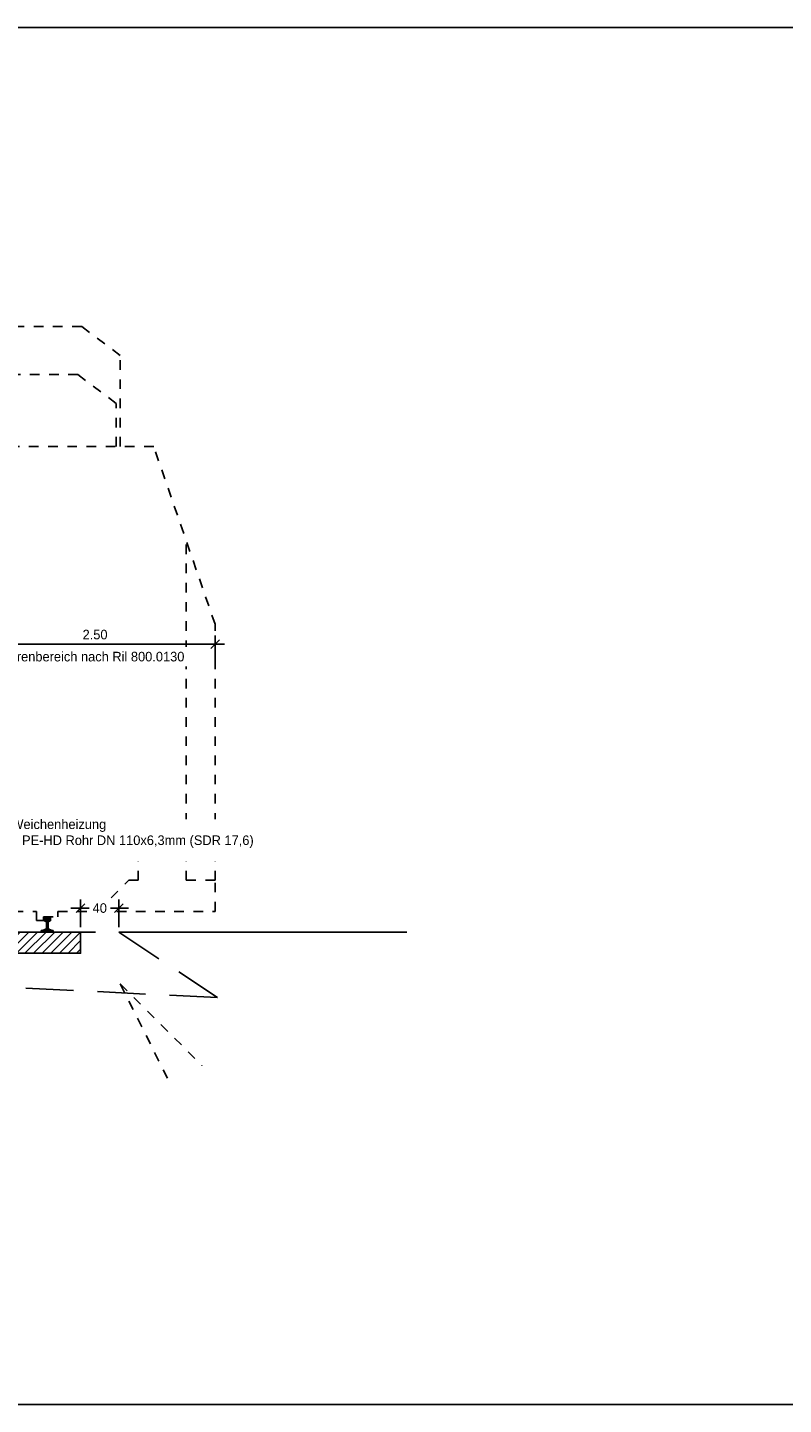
# Model space of a CAD drawing. Header units: metres. Extents: x -8 to 484, y -254 to 116.
# Tile 72 of 172: x 15.5 to 23.39, y 58.05 to 72.4. Entities that reach past the tile are written whole.
import ezdxf
from ezdxf import colors
from ezdxf.entities.mleader import LeaderData, LeaderLine
from ezdxf.math import Vec2, Vec3

# ---------------------------------------------------------------- set-up
doc = ezdxf.new("R2010")
doc.units = ezdxf.units.M
doc.linetypes.add('STRICHLINIE', pattern=[0.75, 0.5, -0.25])
doc.linetypes.add('STRICHPUNKT', pattern=[25.4, 12.7, -6.35, 0, -6.35])
doc.layers.add('GTU_A_Ansichtsfenster', color=6, linetype='Continuous', plot=False)
for name, color, linetype in [('GTU_A_Druckbereich', 7, 'STRICHPUNKT'), ('GTU_A_Lichtraumprofil', 252, 'Continuous'), ('GTU_B', 253, 'Continuous'), ('GTU_B_Bemaßung', 253, 'Continuous'), ('GTU_P_Beschriftung', 1, 'Continuous')]:
    doc.layers.add(name, color=color, linetype=linetype)
doc.styles.add('PROVI', font='PROVI.SHX')
doc.dimstyles.new('1zu50', dxfattribs={"dimscale": 0.5, "dimtxt": 0.2, "dimasz": 0.18, "dimexe": 0.18, "dimexo": 0.02, "dimgap": 0.09, "dimtad": 0, "dimtih": 1, "dimtoh": 1, "dimzin": 4, "dimdsep": 46, "dimtxsty": 'PROVI', "dimblk1": 'OBLIQUE', "dimblk2": 'OBLIQUE', "dimsah": 1, "dimcen": 0.3, "dimdle": 0.2, "dimclrd": 256, "dimclre": 256, "dimclrt": 256, "dimadec": 0, "dimazin": 0, "dimtfac": 1, "dimtdec": 4, "dimtofl": 0, "dimtmove": 2, "dimatfit": 3, "dimldrblk": 'NONE', "dimfxl": 0.4, "dimfxlon": 1, "dimtfill": 1, "dimtfillclr": 256, "dimtolj": 1, "dimtzin": 0, "dimlwd": -1, "dimlwe": -1, "dimarcsym": 0})
doc.dimstyles.new('1zu50 (cm)', dxfattribs={"dimscale": 0.5, "dimtxt": 0.2, "dimasz": 0.18, "dimexe": 0.18, "dimexo": 0.02, "dimgap": 0.09, "dimtad": 0, "dimtih": 1, "dimtoh": 1, "dimdec": 0, "dimlfac": 100, "dimzin": 4, "dimdsep": 46, "dimtxsty": 'PROVI', "dimblk1": 'OBLIQUE', "dimblk2": 'OBLIQUE', "dimsah": 1, "dimcen": 0.3, "dimdle": 0.2, "dimclrd": 256, "dimclre": 256, "dimclrt": 256, "dimadec": 0, "dimazin": 0, "dimtfac": 1, "dimtdec": 4, "dimtofl": 0, "dimtmove": 2, "dimatfit": 3, "dimldrblk": 'NONE', "dimfxl": 0.4, "dimfxlon": 1, "dimtfill": 1, "dimtfillclr": 256, "dimtolj": 1, "dimtzin": 0, "dimlwd": -1, "dimlwe": -1, "dimarcsym": 0})

# ---------------------------------------------------------------- blocks, each defined once
blk = doc.blocks.new('Lira_250m GC mit_Ola')
at = {"layer": 'GTU_A_Lichtraumprofil', "linetype": 'ByBlock', "lineweight": -3, "ltscale": 5}
blk.add_line((-1.125, 4.281), (-1.325, 4.281), dxfattribs=at)
at = {"layer": 'GTU_A_Lichtraumprofil', "linetype": 'STRICHLINIE', "ltscale": 0.2}
for points in [[(2.26, 4.9), (2.26, 5.85), (1.86, 6.15), (0.75, 6.15), (-0.36, 6.15), (-0.76, 5.85), (-0.76, 4.9)], [(2.22, 4.9), (2.22, 5.35), (1.82, 5.65), (0.75, 5.65), (-0.32, 5.65), (-0.72, 5.35), (-0.72, 4.9)], [(0.75, 0.055), (1.387, 0.055), (1.387, -0.038), (1.462, -0.038), (1.462, 0), (1.612, 0), (1.612, 0.055), (2.025, 0.055), (3.25, 0.055), (3.25, 0.38), (3.25, 3.05), (2.61, 4.9), (-1.11, 4.9), (-1.75, 3.05), (-1.75, 0.38), (-1.75, 0.055), (-0.525, 0.055), (-0.113, 0.055), (-0.113, 0), (0.037, 0), (0.037, -0.038), (0.112, -0.038), (0.112, 0.055), (0.75, 0.055)], [(-1.75, 0.38), (-1.45, 0.38), (-1.45, 3.917)], [(3.25, 0.38), (2.95, 0.38), (2.95, 3.917)], [(-0.525, 0.055), (-0.85, 0.38), (-0.95, 0.38), (-0.95, 0.76), (-1.75, 0.76)], [(2.025, 0.055), (2.35, 0.38), (2.45, 0.38), (2.45, 0.76), (3.25, 0.76)]]:
    blk.add_lwpolyline(points, dxfattribs=at)
at = {"layer": 'GTU_A_Lichtraumprofil', "insert": (-1.015, 4.281), "char_height": 0.09, "width": 1.37529, "attachment_point": 4, "style": 'PROVI', "bg_fill": 3, "box_fill_scale": 1, "bg_fill_color": 256, "bg_fill_true_color": 13158600, "bg_fill_transparency": 0}
blk.add_mtext('Lichtraumprofil GC mit OLA v {\\L<} 200km/h\\Pnach Ril 800.0130', dxfattribs=at)
at = {"layer": 'GTU_A_Lichtraumprofil', "insert": (-0.66, 4.246), "char_height": 0.07, "width": 0.01827, "attachment_point": 4, "style": 'PROVI'}
blk.add_mtext('e', dxfattribs=at)
blk = doc.blocks.new('S54')
at = {"color": 0}
for p, q in [((-0.034, 0.119), (0.002, 0.154)), ((-0.034, 0.128), (-0.007, 0.154)), ((-0.034, 0.14), (-0.032, 0.145)), ((-0.034, 0.136), (-0.016, 0.153)), ((-0.032, 0.111), (0.011, 0.154)), ((-0.032, 0.145), (-0.031, 0.147)), ((-0.031, 0.147), (-0.03, 0.149)), ((-0.03, 0.149), (-0.028, 0.151)), ((-0.028, 0.151), (-0.025, 0.152)), ((-0.026, 0.109), (0.019, 0.153)), ((-0.025, 0.152), (-0.024, 0.152)), ((-0.024, 0.152), (-0.021, 0.153)), ((-0.021, 0.153), (-0.017, 0.153)), ((-0.019, 0.106), (0.026, 0.151)), ((-0.017, 0.153), (-0.014, 0.154)), ((-0.014, 0.154), (-0.01, 0.154)), ((-0.013, 0.103), (0.031, 0.148)), ((-0.01, 0.154), (-0.006, 0.154)), ((-0.006, 0.154), (-0.003, 0.154)), ((-0.003, 0.154), (0, 0.154)), ((0.003, 0.154), (0, 0.154)), ((0.006, 0.154), (0.003, 0.154)), ((0.01, 0.154), (0.006, 0.154)), ((0.014, 0.154), (0.01, 0.154)), ((0.017, 0.153), (0.014, 0.154)), ((0.021, 0.153), (0.017, 0.153)), ((0.024, 0.152), (0.021, 0.153)), ((0.025, 0.152), (0.024, 0.152)), ((0.028, 0.151), (0.025, 0.152)), ((0.03, 0.149), (0.028, 0.151)), ((0.031, 0.147), (0.03, 0.149)), ((0.032, 0.145), (0.031, 0.147)), ((0.033, 0.14), (0.032, 0.145)), ((-0.063, 0.001), (-0.051, 0.013)), ((-0.063, 0.01), (-0.062, 0.011)), ((-0.063, 0), (-0.063, 0.01)), ((-0.063, 0), (0.062, 0)), ((-0.062, 0.011), (-0.061, 0.012)), ((-0.061, 0.012), (-0.06, 0.012)), ((-0.06, 0.012), (-0.045, 0.013)), ((-0.055, 0), (-0.04, 0.015)), ((-0.046, 0), (-0.026, 0.02)), ((-0.045, 0.013), (-0.042, 0.014)), ((-0.042, 0.014), (-0.016, 0.024)), ((-0.037, 0), (0.009, 0.046)), ((-0.034, 0.116), (-0.034, 0.14)), ((-0.033, 0.112), (-0.034, 0.116)), ((-0.033, 0.111), (-0.033, 0.112)), ((-0.031, 0.111), (-0.033, 0.111)), ((-0.015, 0.105), (-0.031, 0.111)), ((-0.028, 0), (0.01, 0.038)), ((-0.019, 0), (0.011, 0.031)), ((-0.016, 0.024), (-0.014, 0.025)), ((-0.014, 0.104), (-0.015, 0.105)), ((-0.013, 0.103), (-0.014, 0.104)), ((-0.014, 0.025), (-0.012, 0.026)), ((-0.012, 0.102), (-0.013, 0.103)), ((-0.011, 0.1), (-0.012, 0.102)), ((-0.012, 0.027), (-0.011, 0.031)), ((-0.012, 0.026), (-0.012, 0.027)), ((-0.011, 0.097), (0.033, 0.141)), ((-0.01, 0.097), (-0.011, 0.1)), ((-0.011, 0.031), (-0.01, 0.038)), ((-0.011, 0), (0.014, 0.025)), ((-0.01, 0.095), (-0.01, 0.097)), ((-0.009, 0.091), (-0.01, 0.095)), ((-0.01, 0.036), (0.008, 0.054)), ((-0.01, 0.038), (-0.009, 0.046)), ((-0.009, 0.09), (0.033, 0.133)), ((-0.009, 0.085), (-0.009, 0.091)), ((-0.008, 0.079), (-0.009, 0.085)), ((-0.009, 0.046), (0.008, 0.063)), ((-0.009, 0.046), (-0.008, 0.053)), ((-0.008, 0.082), (0.033, 0.124)), ((-0.008, 0.073), (0.009, 0.091)), ((-0.008, 0.065), (0.008, 0.081)), ((-0.008, 0.079), (-0.008, 0.053)), ((-0.008, 0.056), (0.008, 0.072)), ((-0.002, 0), (0.02, 0.022)), ((0.007, 0), (0.027, 0.02)), ((0.008, 0.079), (0.009, 0.085)), ((0.008, 0.079), (0.008, 0.053)), ((0.009, 0.046), (0.008, 0.053)), ((0.009, 0.091), (0.01, 0.095)), ((0.009, 0.085), (0.009, 0.091)), ((0.01, 0.038), (0.009, 0.046)), ((0.01, 0.097), (0.011, 0.1)), ((0.01, 0.095), (0.01, 0.097)), ((0.011, 0.031), (0.01, 0.038)), ((0.011, 0.1), (0.012, 0.102)), ((0.012, 0.027), (0.011, 0.031)), ((0.012, 0.102), (0.013, 0.103)), ((0.012, 0.026), (0.012, 0.027)), ((0.014, 0.025), (0.012, 0.026)), ((0.013, 0.103), (0.014, 0.104)), ((0.014, 0.104), (0.015, 0.105)), ((0.016, 0.024), (0.014, 0.025)), ((0.015, 0.105), (0.031, 0.111)), ((0.042, 0.014), (0.016, 0.024)), ((0.016, 0), (0.033, 0.017)), ((0.025, 0), (0.04, 0.015)), ((0.028, 0.109), (0.033, 0.115)), ((0.031, 0.111), (0.033, 0.111)), ((0.033, 0.116), (0.033, 0.14)), ((0.033, 0.112), (0.033, 0.116)), ((0.033, 0.111), (0.033, 0.112)), ((0.034, 0), (0.046, 0.013)), ((0.045, 0.013), (0.042, 0.014)), ((0.042, 0), (0.054, 0.012)), ((0.06, 0.012), (0.045, 0.013)), ((0.061, 0.012), (0.06, 0.012)), ((0.06, 0), (0.062, 0.003)), ((0.062, 0.011), (0.061, 0.012)), ((0.062, 0.01), (0.062, 0.011)), ((0.062, 0.011), (0.062, 0.011)), ((0.062, 0), (0.062, 0.01))]:
    blk.add_line(p, q, dxfattribs=at)
blk = doc.blocks.new('_OBLIQUE')
at = {"color": 0, "linetype": 'ByBlock'}
blk.add_line((-0.5, -0.5), (0.5, 0.5), dxfattribs=at)
blk = doc.blocks.new('*D35')
at = {"layer": 'Defpoints', "color": 0, "linetype": 'Continuous'}
for p in [(14.96, 65.973), (14.96, 63.688), (17.46, 63.688)]:
    blk.add_point(p, dxfattribs=at)
at = {"layer": 'GTU_B_Bemaßung'}
for p, q in [((14.96, 65.773), (14.96, 66.063)), ((17.46, 65.773), (17.46, 66.063)), ((17.56, 65.973), (14.86, 65.973))]:
    blk.add_line(p, q, dxfattribs=at)
at = {"layer": 'GTU_B_Bemaßung', "linetype": 'Continuous', "xscale": 0.09, "yscale": 0.09, "zscale": 0.09, "rotation": 180}
blk.add_blockref('_OBLIQUE', (14.96, 65.973), dxfattribs=at)
at = {"layer": 'GTU_B_Bemaßung', "linetype": 'Continuous', "xscale": 0.09, "yscale": 0.09, "zscale": 0.09}
blk.add_blockref('_OBLIQUE', (17.46, 65.973), dxfattribs=at)
at = {"layer": 'GTU_B_Bemaßung', "linetype": 'Continuous', "insert": (16.209, 66.073), "char_height": 0.1, "attachment_point": 5, "style": 'PROVI', "bg_fill": 3, "box_fill_scale": 1.1, "bg_fill_color": 256, "bg_fill_true_color": 13158600, "bg_fill_transparency": 0}
blk.add_mtext('\\A1;2.50', dxfattribs=at)
blk = doc.blocks.new('_None')
blk = doc.blocks.new('Druckbereich')
at = {"layer": 'GTU_A_Druckbereich', "linetype": 'STRICHLINIE', "ltscale": 0.2}
for p, q in [((-0.738, -0.7), (-1.586, -1.549)), ((-0.738, -0.7), (-1.274, -1.773)), ((2.262, -0.7), (3.111, -1.549)), ((2.262, -0.7), (2.799, -1.773))]:
    blk.add_line(p, q, dxfattribs=at)
blk = doc.blocks.new('*D184')
at = {"layer": 'Defpoints', "color": 0, "linetype": 'Continuous'}
for p in [(16.458, 63.223), (16.058, 62.973), (16.458, 62.973)]:
    blk.add_point(p, dxfattribs=at)
at = {"layer": 'GTU_B_Bemaßung', "linetype": 'Continuous'}
for p, q in [((16.058, 63.023), (16.058, 63.313)), ((16.458, 63.023), (16.458, 63.313)), ((15.958, 63.223), (16.146, 63.223)), ((16.558, 63.223), (16.37, 63.223))]:
    blk.add_line(p, q, dxfattribs=at)
at = {"layer": 'GTU_B_Bemaßung', "linetype": 'Continuous', "xscale": 0.09, "yscale": 0.09, "zscale": 0.09, "rotation": 180}
blk.add_blockref('_OBLIQUE', (16.058, 63.223), dxfattribs=at)
at = {"layer": 'GTU_B_Bemaßung', "linetype": 'Continuous', "xscale": 0.09, "yscale": 0.09, "zscale": 0.09}
blk.add_blockref('_OBLIQUE', (16.458, 63.223), dxfattribs=at)
at = {"layer": 'GTU_B_Bemaßung', "linetype": 'Continuous', "insert": (16.258, 63.223), "char_height": 0.1, "attachment_point": 5, "style": 'PROVI', "bg_fill": 3, "box_fill_scale": 1.1, "bg_fill_color": 256, "bg_fill_true_color": 13158600, "bg_fill_transparency": 0}
blk.add_mtext('\\A1;40', dxfattribs=at)

msp = doc.modelspace()

# ---------------------------------------------------------------- hatches: boundary and pattern name
at = {"layer": 'GTU_B'}
h = msp.add_hatch(dxfattribs=at)
h.set_pattern_fill('ANSI31', color=256, scale=0.02, style=0)
h.set_pattern_definition([(45, (0, -0.5), (-0.04490128, 0.04490128), [])])
h.paths.add_polyline_path([(16.058, 62.973), (13.862, 62.973), (13.862, 62.753), (16.058, 62.753)])

# ---------------------------------------------------------------- linework, layer by layer
at = {"layer": 'GTU_B', "linetype": 'Continuous'}
msp.add_line((16.458, 62.973), (19.458, 62.973), dxfattribs=at)
at = {"layer": 'GTU_B', "linetype": 'STRICHLINIE'}
msp.add_lwpolyline([(16.458, 62.973), (17.484, 62.29), (12.789, 62.524), (13.462, 62.973), (13.462, 62.973)], close=True, dxfattribs=at)
at = {"layer": 'GTU_B', "linetype": 'Continuous', "flags": 128}
msp.add_lwpolyline([(13.862, 62.973), (16.058, 62.973), (16.058, 62.753), (13.862, 62.753)], close=True, dxfattribs=at)

# ---------------------------------------------------------------- block references
at = {"layer": 'GTU_A_Druckbereich'}
msp.add_blockref('Druckbereich', (14.21, 63.133), dxfattribs=at)
at = {"layer": 'GTU_A_Lichtraumprofil'}
msp.add_blockref('Lira_250m GC mit_Ola', (14.21, 63.133), dxfattribs=at)

# ---------------------------------------------------------------- next in the draw order: linework, layer by layer
at = {"layer": 'GTU_A_Ansichtsfenster', "linetype": 'Continuous', "flags": 128}
msp.add_lwpolyline([(0, 58.05), (28.5, 58.05), (28.5, 72.4), (0, 72.4)], close=True, dxfattribs=at)

# ---------------------------------------------------------------- next in the draw order: block references
at = {"layer": 'GTU_B', "rotation": 359.9999999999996}
msp.add_blockref('S54', (15.711, 62.979), dxfattribs=at)

# ---------------------------------------------------------------- next in the draw order: texts
at = {"layer": 'GTU_B_Bemaßung', "insert": (15.029, 65.894), "char_height": 0.1, "attachment_point": 1, "line_spacing_factor": 0.9, "style": 'PROVI', "bg_fill": 3, "box_fill_scale": 1.5, "bg_fill_color": 1, "bg_fill_transparency": 0}
msp.add_mtext('Gefahrenbereich nach Ril 800.0130', dxfattribs=at)

# ---------------------------------------------------------------- next in the draw order: dimensions: what is measured, and where the dimension line sits
at = {"layer": 'GTU_B_Bemaßung', "linetype": 'Continuous'}
dim = msp.add_linear_dim(base=(16.458, 63.223), p1=(16.058, 62.973), p2=(16.458, 62.973), dimstyle='1zu50 (cm)', dxfattribs=at)
dim.commit()
dim.dimension.update_dxf_attribs({"geometry": '*D184', "text_midpoint": (16.258, 63.223)})

# ---------------------------------------------------------------- next in the draw order: dimensions: what is measured, and where the dimension line sits
at = {"layer": 'GTU_B_Bemaßung'}
dim = msp.add_linear_dim(base=(14.96, 65.973), p1=(17.46, 63.688), p2=(14.96, 63.688), dimstyle='1zu50', override={"dimclrd": 256, "dimclre": 256, "dimclrt": 256}, dxfattribs=at)
dim.commit()
dim.dimension.update_dxf_attribs({"geometry": '*D35', "text_midpoint": (16.209, 66.073), "dimtype": 160})

# ---------------------------------------------------------------- next in the draw order: leaders
at = {"layer": 'GTU_P_Beschriftung', "linetype": 'Continuous'}
ml = msp.add_multileader_mtext('Standard', dxfattribs=at)
ml.set_content('Anschluss an Weichenheizung\\Pmittels flexibles PE-HD Rohr DN 110x6,3mm (SDR 17,6)\\Pherstellen', color=256, style='PROVI')
ml.set_leader_properties(color=256, linetype='ByLayer', lineweight=-1)
ml.set_arrow_properties(name='NONE')
ml.build(insert=Vec2(0, 0))
ml.multileader.update_dxf_attribs({"dogleg_length": 0.125, "arrow_head_size": 0.0625, "scale": 0.05})
ctx = ml.context
ctx.base_point, ctx.scale, ctx.char_height, ctx.arrow_head_size, ctx.landing_gap_size, ctx.plane_origin = Vec3(14.441, 64.095), 0.05, 0.1, 0.0625, 0.0625, Vec3(-1.126, -736.958)
notes = []
notes.append((ctx, [(0, (1, 1, 0), (14.379, 64.097), (1, 0), 0.0625, [(0, [(13.414, 62.973)], 0, [])])]))
ctx.mtext.insert = Vec3(14.504, 64.147)
ctx.mtext.has_bg_fill, ctx.mtext.bg_color, ctx.mtext.bg_scale_factor, ctx.mtext.bg_transparency, ctx.mtext.use_window_bg_color = 1, -1027028792, 1, 0, 1
for ctx, leaders in notes:
    for number, flags, end, landing, length, lines in leaders:
        leader = LeaderData()
        leader.index, (leader.has_last_leader_line, leader.has_dogleg_vector, leader.attachment_direction) = number, flags
        leader.last_leader_point, leader.dogleg_vector, leader.dogleg_length = Vec3(end), Vec3(landing), length
        for number, points, colour, breaks in lines:
            line = LeaderLine()
            line.index, line.vertices, line.color, line.breaks = number, Vec3.list(points), colors.encode_raw_color(colour), breaks
            leader.lines.append(line)
        ctx.leaders.append(leader)

doc.saveas('drawing.dxf')
